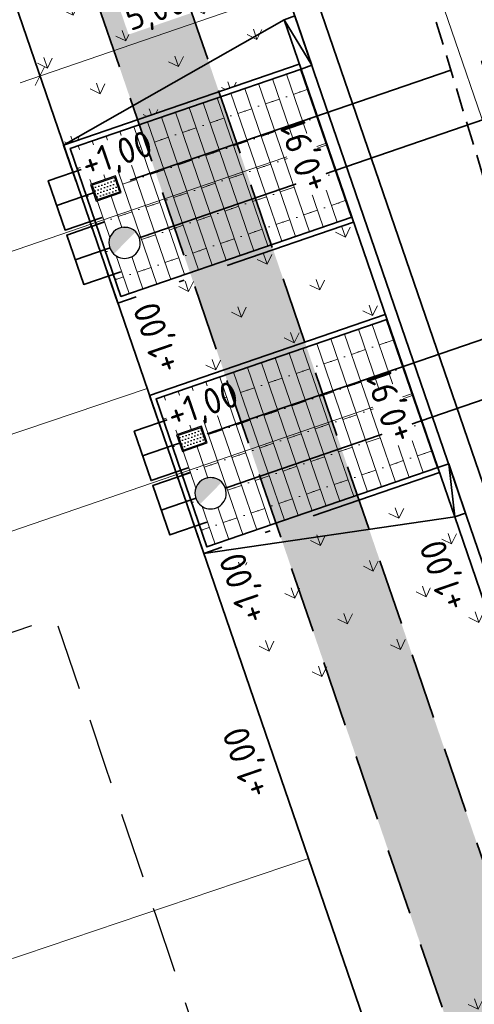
# Model space of a CAD drawing. Header units: metres. Extents: x 264779 to 275389, y 575281 to 580396.
# Tile 112 of 174: x 265365 to 265373, y 577017 to 577036. Entities that reach past the tile are written whole.
import ezdxf
from ezdxf.enums import TextEntityAlignment as Align

# ---------------------------------------------------------------- set-up
doc = ezdxf.new("R2018")
doc.units = ezdxf.units.M
doc.set_wipeout_variables(frame=1)
for name, pattern in [('AM-AS', [16, 10, -2, 2, -2]), ('B-WE-RI-HWA_HUISAANSLUITING_PVC_160-G', [20, 6.5, -1.5, 2.5, -1.5, 2.5, -1.5, 2.5, -1.5]), ('B-WE-RI-HWA_PVC_125-G', [10, 2.25, -1.083333, 2.25, -1.083333, 2.25, -1.083333]), ('B-WE-VH-KANTOPSLUITING_OPSLUITBAND_[AFMETINGEN1]-G', [10, 5.5, -0.875, 0, -0.875, 1, -0.875, 0, -0.875]), ('B-WE-VH-KANTOPSLUITING_TROTTOIRBAND_RWS_[AFMETINGEN1]-G', [10, 2.5, -1.5, 0, -1.5, 0, -1.5, 0, -1.5, 0, -1.5]), ('DASHED', [19.05, 12.7, -6.35])]:
    doc.linetypes.add(name, pattern=pattern)
for name, color, linetype, lineweight, true_color in [('N-BH-KG-GRENS_PERCEEL-G', 160, 'KG-PERCEEL', 18, 0x003fff), ('N-GV-GR-GRAS_BERMKRUIDENMENGSEL-A', 7, 'Continuous', 18, 0x00a500), ('N-OI-RI-DWA_ERFSCHEIDINGSPUT-S', 20, 'Continuous', 25, 0xff3f00), ('N-OI-RI-DWA_HUISAANSLUITING_PVC_160-G', 20, 'B-WE-RI-DWA_HUISAANSLUITING_PVC_160-G', 35, 0xff3f00), ('N-OI-RI-DWA_PVC_250-G', 20, 'B-WE-RI-DWA_PVC_250-G', 35, 0xff3f00), ('N-OI-RI-HWA_BETON_500-G', 150, 'B-WE-RI-HWA_PVC_125-G', 35, 0x007fff), ('N-OI-RI-HWA_HUISAANSLUITING_PVC_160-G', 150, 'B-WE-RI-HWA_HUISAANSLUITING_PVC_160-G', 35, 0x007fff), ('N-OI-RI-HWA_HULPSTUK-S', 150, 'Continuous', 25, 0x007fff), ('N-WE-RI-DWA_AFDEKKAP-G', 20, 'Continuous', 35, 0xff3f00), ('N-WE-RI-HWA_AFDEKKAP-G', 150, 'Continuous', 35, 0x007fff), ('N-WE-VH-VERHARDING_STRAATBAKSTEEN_DIKFORMAAT_HALF_PAARS-BRUIN-A', 7, 'Continuous', 18, 0x66332b)]:
    doc.layers.add(name, color=color, linetype=linetype, lineweight=lineweight, true_color=true_color)
for name, color, linetype, lineweight in [('N-CO-AM-AS-G', 10, 'AM-AS', 9), ('N-OI-RI-ALGEMEEN-B.O.B.-T25', 7, 'Continuous', 25), ('N-OI-RI-ALGEMEEN-INFORMATIE-T25', 7, 'Continuous', 25), ('N-OI-RI-ALGEMEEN-VERHANG-T25', 7, 'Continuous', 25), ('N-WE-GW-BERM-G', 90, 'Continuous', 35), ('N-WE-KL-TRACE-A', 7, 'Continuous', 25), ('N-WE-KL-TRACE-G', 7, 'DASHED', 35), ('N-WE-VH-GOOT_SBS-G', 40, 'Continuous', 35), ('N-WE-VH-KANTOPSLUITING_ELEMENT_VERLOOPBAND_110-220x250_190-220x160-G', 40, 'Continuous', 35), ('N-WE-VH-KANTOPSLUITING_INRITBAND_190-220x160-G', 60, 'B-WE-VH-KANTOPSLUITING_GAZONBAND_[AFMETINGEN1]-G', 35), ('N-WE-VH-KANTOPSLUITING_OPSLUITBAND_100x200-G', 60, 'B-WE-VH-KANTOPSLUITING_OPSLUITBAND_[AFMETINGEN1]-G', 35), ('N-WE-VH-KANTOPSLUITING_TROTTOIRBAND_RWS_110-220x250-G', 60, 'B-WE-VH-KANTOPSLUITING_TROTTOIRBAND_RWS_[AFMETINGEN1]-G', 35), ('N-WE-VH-VERHARDING_STRAATBAKSTEEN_DIKFORMAAT_HALF-G', 40, 'Continuous', 35), ('N-WE-VH-VERHARDING_STRAATBAKSTEEN_DIKFORMAAT_KEPER-G', 40, 'Continuous', 35), ('N-XX-AL-HOOGTELABEL-T25-M', 7, 'Continuous', 25), ('T-WE-GR-TOEKOMSTIG-G', 3, 'DASHED', 25), ('X-XX-AL-AANPIJLING-T25', 7, 'Continuous', 25)]:
    doc.layers.add(name, color=color, linetype=linetype, lineweight=lineweight)
doc.layers.add('X-XX-AL-HULPLAAG-G', color=6, linetype='Continuous', lineweight=18, plot=False)
doc.styles.add('NLCS-ISO', font='NLCS-ISO.ttf')
doc.styles.add('NLCS-ISO-ANNOTATIVE-T25', font='NLCS-ISO.ttf', dxfattribs={"height": 2.5})
doc.styles.add('NLCS-ISO-M1000-T25', font='NLCS-ISO.ttf', dxfattribs={"height": 2.5})
doc.styles.get("Standard").update_dxf_attribs({"font": 'arial.ttf'})
doc.linetypes.add('B-WE-RI-DWA_HUISAANSLUITING_PVC_160-G', pattern='A,2.5,-1,[160,NLCS.shx,S=0.25,R=0,X=0,Y=0],-1.5,[160,NLCS.shx,S=0.25,R=0,X=0,Y=0],-1.5,[160,NLCS.shx,S=0.25,R=0,X=0,Y=0],-1,2.5', length=10)
doc.linetypes.add('B-WE-RI-DWA_PVC_250-G', pattern='A,6,-5.5,["O   O   O",NLCS-ISO,S=0.5,R=0,X=-2.5,Y=-0.2],-3.5,5', length=20)
doc.linetypes.add('B-WE-VH-KANTOPSLUITING_GAZONBAND_[AFMETINGEN1]-G', pattern='A,4,-3,[160,NLCS.shx,S=0.25,R=0,X=0,Y=0],-3', length=10)
doc.linetypes.add('KG-PERCEEL', pattern='A,2.75,-1,["P",Standard,S=0.9,R=0,X=-0.5,Y=-0.45],-1,2.75,-1,[5,NLCS.shx,S=0.375,R=0,X=0,Y=0],-1', length=9.5)
doc.dimstyles.new('NLCS-ANNOTATIVE-T25-SCHRAP', dxfattribs={"dimtxt": 2.5, "dimasz": 1.4, "dimexe": 2, "dimexo": 2, "dimgap": 0.7, "dimtad": 1, "dimzin": 0, "dimtxsty": 'NLCS-ISO-ANNOTATIVE-T25', "dimblk": 'OBLIQUE', "dimcen": 2.5, "dimdle": 2, "dimclrd": 256, "dimclre": 256, "dimclrt": 256, "dimadec": 1, "dimazin": 0, "dimtfac": 1, "dimtofl": 0, "dimtmove": 1, "dimatfit": 0, "dimldrblk": 'OBLIQUE', "dimfxl": 2, "dimfxlon": 1, "dimtfillclr": 256, "dimtolj": 1, "dimtzin": 0, "dimlwd": 18, "dimlwe": 18, "dimarcsym": 0})

# ---------------------------------------------------------------- blocks, each defined once
blk = doc.blocks.new('_Oblique')
at = {"color": 0, "linetype": 'ByBlock', "lineweight": -2}
blk.add_line((-0.5, -0.5), (0.5, 0.5), dxfattribs=at)
blk = doc.blocks.new('*D120')
at = {"layer": 'Defpoints', "color": 0, "transparency": 16777216}
for p in [(265369.742, 577036.1), (265371.733, 577030.303), (265367.004, 577028.679)]:
    blk.add_point(p, dxfattribs=at)
at = {"layer": 'X-XX-AL-AANPIJLING-T25', "lineweight": 18, "transparency": 16777216}
for p, q in [((265369.872, 577035.722), (265369.612, 577036.479)), ((265364.634, 577034.346), (265370.12, 577036.23)), ((265365.143, 577034.098), (265364.883, 577034.855))]:
    blk.add_line(p, q, dxfattribs=at)
at = {"layer": 'X-XX-AL-AANPIJLING-T25', "lineweight": 18, "transparency": 16777216, "xscale": 0.28, "yscale": 0.28, "zscale": 0.28}
for p, rotation in [((265369.742, 577036.1), 18.95339913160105), ((265365.013, 577034.476), 198.9533991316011)]:
    blk.add_blockref('_Oblique', p, dxfattribs=dict(at, rotation=rotation))
at = {"layer": 'X-XX-AL-AANPIJLING-T25', "transparency": 16777216, "insert": (265367.234, 577035.705), "char_height": 0.5, "attachment_point": 5, "rotation": 18.9534, "style": 'NLCS-ISO-ANNOTATIVE-T25', "bg_fill": 3, "box_fill_scale": 1.1, "bg_fill_color": 256, "bg_fill_true_color": 13158600, "bg_fill_transparency": 0}
blk.add_mtext('\\A1;5,00', dxfattribs=at)
blk = doc.blocks.new('*D121')
at = {"layer": 'Defpoints', "color": 0, "transparency": 16777216}
for p in [(265374.944, 577037.887), (265372.8, 577027.195), (265380.832, 577020.74)]:
    blk.add_point(p, dxfattribs=at)
at = {"layer": 'X-XX-AL-AANPIJLING-T25', "lineweight": 18, "transparency": 16777216}
for p, q in [((265375.073, 577037.508), (265374.814, 577038.265)), ((265369.363, 577035.97), (265375.322, 577038.017)), ((265369.872, 577035.722), (265369.612, 577036.479))]:
    blk.add_line(p, q, dxfattribs=at)
at = {"layer": 'X-XX-AL-AANPIJLING-T25', "lineweight": 18, "transparency": 16777216, "xscale": 0.28, "yscale": 0.28, "zscale": 0.28}
for p, rotation in [((265374.944, 577037.887), 18.95339913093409), ((265369.742, 577036.1), 198.9533991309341)]:
    blk.add_blockref('_Oblique', p, dxfattribs=dict(at, rotation=rotation))
at = {"layer": 'X-XX-AL-AANPIJLING-T25', "transparency": 16777216, "insert": (265372.2, 577037.41), "char_height": 0.5, "attachment_point": 5, "rotation": 18.9534, "style": 'NLCS-ISO-ANNOTATIVE-T25', "bg_fill": 3, "box_fill_scale": 1.1, "bg_fill_color": 256, "bg_fill_true_color": 13158600, "bg_fill_transparency": 0}
blk.add_mtext('\\A1;5,50', dxfattribs=at)
blk = doc.blocks.new('*U156')
for p, q in [((-0.5, 0), (0, 0.11)), ((0, 0.11), (-0.5, 0.11)), ((-0.5, 0.11), (-0.5, 0)), ((0, 0), (0, 0.11)), ((-0.5, 0), (0, 0))]:
    blk.add_line(p, q)
blk = doc.blocks.new('*U159')
at = {"flags": 128}
blk.add_lwpolyline([(0, 0), (-46.507, 153.092)], dxfattribs=at)
at = {"layer": 'N-OI-RI-ALGEMEEN-B.O.B.-T25', "lineweight": 30, "ltscale": 0.5, "oblique": 30, "flags": 56}
for tag, p in [('+0,00', (-43.9, 142.777)), ('+0,01', (-0.708, 0.602))]:
    blk.add_attdef(tag, text='', height=2.5, rotation=106.89791, dxfattribs=at).set_placement(p, align=Align.BOTTOM_LEFT)
at = {"layer": 'N-OI-RI-ALGEMEEN-INFORMATIE-T25', "lineweight": 30, "ltscale": 0.5, "oblique": 30, "flags": 56}
blk.add_attdef('BETON%%C160', text='', height=2.5, rotation=106.89791, dxfattribs=at).set_placement((-18.089, 69.78), align=Align.BOTTOM_RIGHT)
at = {"layer": 'N-OI-RI-ALGEMEEN-VERHANG-T25', "lineweight": 30, "ltscale": 0.5, "oblique": 30, "flags": 56}
blk.add_attdef('1:1000', text='', height=2.5, rotation=106.89791, dxfattribs=at).set_placement((-17.069, 54.461), align=Align.BOTTOM_LEFT)
blk = doc.blocks.new('*U169')
at = {"layer": 'N-OI-RI-ALGEMEEN-B.O.B.-T25', "lineweight": 30, "ltscale": 0.5, "oblique": 30, "flags": 63}
for tag, p in [('+0,00', (-43.571, 128.428)), ('+0,01', (-0.381, 2.656))]:
    blk.add_attdef(tag, text='', height=2.5, rotation=108.95331, dxfattribs=at).set_placement(p, align=Align.TOP_LEFT)
at = {"layer": 'N-OI-RI-ALGEMEEN-INFORMATIE-T25', "lineweight": 30, "ltscale": 0.5, "oblique": 30}
blk.add_attdef('BETON%%C160', text='', height=2.5, rotation=108.95331, dxfattribs=at).set_placement((-24.878, 63.274), align=Align.TOP_RIGHT)
at = {"layer": 'N-OI-RI-ALGEMEEN-VERHANG-T25', "lineweight": 30, "ltscale": 0.5, "oblique": 30}
blk.add_attdef('1:1000', text='', height=2.5, rotation=108.95331, dxfattribs=at).set_placement((-17.436, 52.318), align=Align.TOP_LEFT)
blk = doc.blocks.new('*U174')
at = {"ltscale": 0.99999}
blk.add_wipeout([(-1.125, 0.75), (1.125, 0.75), (1.125, -0.75), (-1.125, -0.75)], dxfattribs=at)
h = blk.add_hatch(color=256, dxfattribs=at)
h.paths.add_polyline_path([(1.125, 0.75), (-1.125, 0.75), (-1.125, -0.75), (1.125, -0.75)])
h.paths.add_polyline_path([(1.025, 0.65), (1.025, -0.65), (-1.025, -0.65), (-1.025, 0.65)], flags=16)
h = blk.add_hatch(dxfattribs=at)
h.set_pattern_fill('DOTS', color=256, scale=0.175, style=0)
h.set_pattern_definition([(0, (-0.975, -0.6), (0.138906, 0.277813), [0, -0.277813])])
h.paths.add_polyline_path([(-1.025, -0.65), (1.025, -0.65), (1.025, 0.65), (-1.025, 0.65)])
at = {"ltscale": 0.99999, "flags": 128}
for points in [[(-1.125, -0.75), (1.125, -0.75), (1.125, 0.75), (-1.125, 0.75)], [(-1.025, -0.65), (1.025, -0.65), (1.025, 0.65), (-1.025, 0.65)], [(-1.025, -0.65), (1.025, -0.65), (1.025, 0.65), (-1.025, 0.65)]]:
    blk.add_lwpolyline(points, close=True, dxfattribs=at)
blk = doc.blocks.new('N-SRI-PUT_VWA_KUNSTSTOF-SO')
at = {"ltscale": 0.99999}
blk.add_wipeout([(0, 1.5), (-0.586, 1.381), (-1.164, 0.946), (-1.449, 0.386), (-1.491, -0.164), (-1.403, -0.53), (-1.188, -0.915), (-0.842, -1.242), (-0.334, -1.462), (0.519, -1.407), (0.984, -1.132), (1.38, -0.588), (1.5, 0), (1.294, 0.759), (1.07, 1.051), (0.732, 1.309), (0.399, 1.446)], dxfattribs=at)
h = blk.add_hatch(color=256, dxfattribs=at)
edge = h.paths.add_edge_path()
edge.add_line((1.043, 1.078), (-1.063, -1.058))
edge.add_arc((0, 0), 1.5, 224.85367, 405.95863)
at = {"ltscale": 0.99999, "flags": 128}
blk.add_lwpolyline([(1.5, 0, 1), (-1.5, 0, 1), (1.5, 0)], format="xyb", close=True, dxfattribs=at)

msp = doc.modelspace()

# ---------------------------------------------------------------- hatches: boundary and pattern name
at = {"layer": 'N-GV-GR-GRAS_BERMKRUIDENMENGSEL-A'}
h = msp.add_hatch(dxfattribs=at)
h.set_pattern_fill('AGR-KRUIDEN', color=256, scale=0.5625, pattern_type=2)
h.set_pattern_definition([(109.0885258, (229946.4539, 679547.0011), (-1.011904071, 0.491604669), [0.2109375, -1.380052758]), (64.0885258, (229946.4539, 679547.0011), (-1.011904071, 0.491604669), [0.2109375, -0.9140625]), (154.0885258, (229946.4539, 679547.0011), (-0.491604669, -1.011904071), [0.2109375, -0.9140625])])
h.paths.add_polyline_path([(265366.992, 577043.429), (265372.61, 577045.358), (265374.53, 577039.767), (265378.105, 577040.995), (265373.991, 577052.977), (265373.974, 577052.971), (265360.25, 577048.346), (265365.468, 577033.152), (265369.988, 577034.705)])
h = msp.add_hatch(dxfattribs=at)
h.set_pattern_fill('AGR-KRUIDEN', color=256, scale=0.5625, pattern_type=2)
h.set_pattern_definition([(109.08852576, (51183.01104, 115475.64884), (-1.011904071, 0.4916046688), [0.2109375, -1.3800527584]), (64.08852576, (51183.011, 115475.6488), (-1.0119040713, 0.491604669), [0.2109375, -0.9140625]), (154.08852576, (51183.011, 115475.6488), (-0.491604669, -1.0119040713), [0.2109375, -0.9140625])])
h.paths.add_polyline_path([(265372.676, 577026.879), (265368.155, 577025.326), (265369.13, 577022.489), (265373.65, 577024.041)])
h = msp.add_hatch(dxfattribs=at)
h.set_pattern_fill('AGR-KRUIDEN', color=256, scale=0.5625, pattern_type=2)
h.set_pattern_definition([(109.08852576, (51189.67745, 115456.2369), (-1.011904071, 0.4916046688), [0.2109375, -1.3800527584]), (64.08852576, (51189.6775, 115456.2369), (-1.0119040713, 0.491604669), [0.2109375, -0.9140625]), (154.08852576, (51189.6775, 115456.2369), (-0.491604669, -1.0119040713), [0.2109375, -0.9140625])])
h.paths.add_polyline_path([(265371.16, 577016.578), (265372.134, 577013.74), (265376.655, 577015.293), (265376.363, 577016.144), (265375.68, 577018.13)])
at = {"layer": 'N-WE-KL-TRACE-A'}
h = msp.add_hatch(dxfattribs=at)
h.set_pattern_fill('DOTS', color=256, scale=0.5, angle=-0.069)
h.set_pattern_definition([(19.019479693, (53607.36198, 115305.85214), (0.02330677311, 0.175950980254), [0, -0.15875])])
h.paths.add_polyline_path([(265327.755, 576975.274), (265328.284, 576973.732), (265330.649, 576974.544), (265330.811, 576974.071), (265328.447, 576973.259), (265331.026, 576965.75), (265333.39, 576966.562), (265333.553, 576966.089), (265330.715, 576965.115), (265327.282, 576975.112), (265302.25, 576966.515), (265296.331, 576983.937), (265248.543, 576967.444), (265253.844, 576952.084), (265253.371, 576951.921), (265248.07, 576967.281), (265234.364, 576962.551), (265234.2, 576963.023), (265259.96, 576971.913), (265257.072, 576980.279), (265257.545, 576980.442), (265260.432, 576972.076), (265286.9, 576981.211), (265284.013, 576989.577), (265284.486, 576989.74), (265287.373, 576981.374), (265296.17, 576984.41), (265285.353, 577016.246), (265286.915, 577016.777), (265303.28, 576968.613), (265380.151, 576995.012), (265363.785, 577042.669), (265365.346, 577043.205), (265374.891, 577015.41), (265455.352, 577043.041), (265455.888, 577041.481), (265375.427, 577013.849), (265382.777, 576992.446), (265464.49, 577020.508), (265464.652, 577020.035), (265462.288, 577019.223), (265464.867, 577011.713), (265467.231, 577012.525), (265467.393, 577012.052), (265464.556, 577011.078), (265461.815, 577019.06), (265382.94, 576991.973), (265393.03, 576962.587), (265427.338, 576974.369), (265424.627, 576982.267), (265426.188, 576982.803), (265428.899, 576974.905), (265473.51, 576990.225), (265474.05, 576988.666), (265393.566, 576961.027), (265400.927, 576939.596), (265399.367, 576939.06), (265392.005, 576960.491), (265390.587, 576960.004), (265390.051, 576961.564), (265391.47, 576962.051), (265380.687, 576993.452), (265356.28, 576985.07), (265359.713, 576975.073), (265356.876, 576974.099), (265356.713, 576974.571), (265359.078, 576975.383), (265356.499, 576982.893), (265354.134, 576982.081), (265353.972, 576982.554), (265356.336, 576983.366), (265355.807, 576984.907)])

# ---------------------------------------------------------------- linework, layer by layer
at = {"layer": 'N-BH-KG-GRENS_PERCEEL-G'}
for points in [[(265342.023, 577009.98), (265338.997, 577019.011), (265367.069, 577028.49), (265370.162, 577019.481)], [(265373.256, 577010.472), (265370.162, 577019.481), (265342.023, 577009.98), (265345.049, 577000.948)]]:
    msp.add_lwpolyline(points, close=True, dxfattribs=at)
at = {"layer": 'N-CO-AM-AS-G'}
msp.add_lwpolyline([(265405.343, 576940.901), (265370.035, 577043.713)], dxfattribs=at)
at = {"layer": 'N-OI-RI-DWA_HUISAANSLUITING_PVC_160-G', "flags": 128}
msp.add_lwpolyline([(265367.341, 577026.157), (265368.138, 577026.43)], dxfattribs=at)
at = {"layer": 'N-OI-RI-HWA_HUISAANSLUITING_PVC_160-G', "flags": 128}
msp.add_lwpolyline([(265367.781, 577027.471), (265366.984, 577027.197)], dxfattribs=at)
at = {"layer": 'N-WE-GW-BERM-G', "flags": 128}
for points in [[(265360.25, 577048.347), (265378.57, 576994.998), (265353.133, 576986.262)], [(265372.968, 577026.027), (265368.155, 577025.326)]]:
    msp.add_lwpolyline(points, dxfattribs=at)
at = {"layer": 'N-WE-KL-TRACE-G', "ltscale": 0.1}
msp.add_lwpolyline([(265303.28, 576968.613), (265380.151, 576995.012), (265363.785, 577042.669), (265365.346, 577043.205), (265374.891, 577015.41), (265455.352, 577043.041)], dxfattribs=at)
at = {"layer": 'N-WE-RI-DWA_AFDEKKAP-G', "flags": 128}
msp.add_lwpolyline([(265367.888, 577026.873), (265367.179, 577026.63), (265367.504, 577025.684), (265368.213, 577025.927)], dxfattribs=at)
at = {"layer": 'N-WE-RI-HWA_AFDEKKAP-G', "flags": 128}
msp.add_lwpolyline([(265367.531, 577027.914), (265366.822, 577027.67), (265367.146, 577026.724), (265367.856, 577026.968)], dxfattribs=at)
at = {"layer": 'N-WE-VH-GOOT_SBS-G', "flags": 128}
msp.add_lwpolyline([(265451.797, 577028.075), (265448.711, 577037.06), (265388.654, 577016.436, -0.414214), (265380.395, 577020.472), (265372.163, 577044.444), (265367.907, 577042.982), (265383.61, 576997.257, -0.414214), (265379.573, 576988.999), (265354.693, 576980.454), (265354.531, 576980.927), (265379.411, 576989.471, 0.414214), (265383.137, 576997.095), (265367.272, 577043.292), (265372.474, 577045.079), (265380.868, 577020.634, 0.414214), (265388.492, 577016.908), (265449.022, 577037.696), (265452.27, 577028.238)], format="xyb", close=True, dxfattribs=at)
at = {"layer": 'N-WE-VH-KANTOPSLUITING_TROTTOIRBAND_RWS_110-220x250-G', "ltscale": 0.99999, "flags": 128}
msp.add_lwpolyline([(265372.968, 577026.027), (265376.362, 577016.144)], dxfattribs=at)
at = {"layer": 'N-WE-VH-VERHARDING_STRAATBAKSTEEN_DIKFORMAAT_KEPER-G', "flags": 128}
msp.add_lwpolyline([(265367.907, 577042.982), (265383.61, 576997.257, -0.414214), (265379.573, 576988.999), (265354.693, 576980.454), (265356.155, 576976.198), (265381.035, 576984.743, -0.414214), (265389.294, 576980.706), (265403.405, 576939.617), (265407.661, 576941.079), (265401.02, 576960.415, -0.414214), (265405.057, 576968.674), (265465.114, 576989.298), (265459.755, 577004.904, -0.414214), (265463.791, 577013.162), (265466.672, 577014.152), (265465.211, 577018.408), (265462.329, 577017.418, -0.414214), (265454.071, 577021.455), (265448.711, 577037.06), (265388.654, 577016.436, -0.414214), (265380.395, 577020.472), (265372.163, 577044.444)], format="xyb", close=True, dxfattribs=at)
at = {"layer": 'T-WE-GR-TOEKOMSTIG-G', "ltscale": 0.1, "flags": 128}
msp.add_lwpolyline([(265369.099, 577012.869), (265363.822, 577011.087), (265358.545, 577009.305), (265356.673, 577014.847), (265355.714, 577017.69), (265354.754, 577020.532), (265365.308, 577024.096), (265366.268, 577021.253), (265367.228, 577018.411)], close=True, dxfattribs=at)
at = {"layer": 'X-XX-AL-HULPLAAG-G'}
msp.add_lwpolyline([(265403.215, 576940.17), (265366.558, 577046.911)], dxfattribs=at)
at = {"layer": 'X-XX-AL-HULPLAAG-G', "flags": 128}
msp.add_lwpolyline([(265357.589, 577023.389), (265372.156, 577028.392)], dxfattribs=at)

# ---------------------------------------------------------------- block references
at = {"layer": 'N-WE-VH-KANTOPSLUITING_ELEMENT_VERLOOPBAND_110-220x250_190-220x160-G', "xscale": -2, "yscale": 2, "zscale": 2, "rotation": 108.9533991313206}
msp.add_blockref('*U156', (265373.177, 577026.099), dxfattribs=at)

# ---------------------------------------------------------------- next in the draw order: dimensions: what is measured, and where the dimension line sits
at = {"layer": 'X-XX-AL-AANPIJLING-T25'}
dim = msp.add_aligned_dim(p1=(265367.004, 577028.679), p2=(265371.733, 577030.303), distance=6.13, dimstyle='NLCS-ANNOTATIVE-T25-SCHRAP', override={"dimtfill": 1}, dxfattribs=at)
dim.commit()
dim.dimension.update_dxf_attribs({"geometry": '*D120', "text_midpoint": (265367.234, 577035.705)})

# ---------------------------------------------------------------- next in the draw order: hatches: boundary and pattern name
at = {"layer": 'N-GV-GR-GRAS_BERMKRUIDENMENGSEL-A'}
h = msp.add_hatch(dxfattribs=at)
h.set_pattern_fill('AGR-KRUIDEN', color=256, scale=0.5625, pattern_type=2)
h.set_pattern_definition([(109.0885258, (229467.23275, 679402.88226), (-1.011904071, 0.491604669), [0.2109375, -1.380052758]), (64.0885258, (229467.2328, 679402.8823), (-1.011904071, 0.491604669), [0.2109375, -0.9140625]), (154.0885258, (229467.2328, 679402.8823), (-0.491604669, -1.011904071), [0.2109375, -0.9140625])])
h.paths.add_polyline_path([(265371.028, 577031.678), (265366.507, 577030.126), (265367.116, 577028.353), (265371.637, 577029.905)])
at = {"layer": 'N-WE-VH-VERHARDING_STRAATBAKSTEEN_DIKFORMAAT_HALF_PAARS-BRUIN-A'}
h = msp.add_hatch(dxfattribs=at)
h.set_pattern_fill('AVH-SBS_DIKFORMAAT_HALFST', color=256, scale=28.125, angle=89.8649, pattern_type=2)
h.set_pattern_definition([(108.95339913, (475575.97553, 1039386.30611), (-0.26600148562, -0.0913497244), []), (198.95339913, (475575.6101, 1039387.3701), (0.3653988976, -1.0640059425), [0.28125, -0.28125]), (198.95339913, (475575.5268, 1039386.7468), (0.3653988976, -1.0640059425), [0.28125, -0.28125]), (108.95339913, (475575.65983, 1039386.79244), (-0.53200297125, -0.1826994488), [0, -0.5625, 0, 0, 0]), (108.95339913, (475575.39383, 1039386.7011), (-0.53200297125, -0.1826994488), [0, -0.5625, 0, 0, 0])])
h.paths.add_polyline_path([(265366.569, 577030.253), (265370.995, 577031.773), (265370.021, 577034.61), (265365.595, 577033.09)])
h = msp.add_hatch(dxfattribs=at)
h.set_pattern_fill('AVH-SBS_DIKFORMAAT_HALFST', color=256, scale=28.125, angle=89.8649, pattern_type=2)
h.set_pattern_definition([(108.95339913, (475577.62394, 1039381.50636), (-0.26600148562, -0.0913497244), []), (198.95339913, (475577.2585, 1039382.5704), (0.3653988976, -1.0640059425), [0.28125, -0.28125]), (198.95339913, (475577.1752, 1039381.947), (0.3653988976, -1.0640059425), [0.28125, -0.28125]), (108.95339913, (475577.30824, 1039381.9927), (-0.53200297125, -0.1826994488), [0, -0.5625, 0, 0, 0]), (108.95339913, (475577.04224, 1039381.90134), (-0.53200297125, -0.1826994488), [0, -0.5625, 0, 0, 0])])
h.paths.add_polyline_path([(265368.217, 577025.453), (265372.644, 577026.973), (265371.669, 577029.811), (265367.243, 577028.29)])

# ---------------------------------------------------------------- next in the draw order: linework, layer by layer
at = {"layer": 'N-BH-KG-GRENS_PERCEEL-G'}
msp.add_lwpolyline([(265367.069, 577028.49), (265359.275, 577051.184), (265331.369, 577041.781), (265338.997, 577019.011)], close=True, dxfattribs=at)
at = {"layer": 'N-OI-RI-DWA_HUISAANSLUITING_PVC_160-G', "flags": 128}
for points in [[(265366.788, 577031.332), (265374.56, 577034.001)], [(265365.693, 577030.956), (265366.49, 577031.23)], [(265368.436, 577026.533), (265376.208, 577029.202)]]:
    msp.add_lwpolyline(points, dxfattribs=at)
at = {"layer": 'N-OI-RI-HWA_HUISAANSLUITING_PVC_160-G', "flags": 128}
for points in [[(265372.894, 577034.592), (265366.43, 577032.373)], [(265366.132, 577032.27), (265365.336, 577031.997)], [(265374.37, 577029.734), (265368.079, 577027.573)]]:
    msp.add_lwpolyline(points, dxfattribs=at)
at = {"layer": 'N-WE-GW-BERM-G', "flags": 128}
msp.add_lwpolyline([(265365.468, 577033.152), (265369.696, 577035.556)], dxfattribs=at)
at = {"layer": 'N-WE-RI-DWA_AFDEKKAP-G', "flags": 128}
msp.add_lwpolyline([(265366.24, 577031.673), (265365.53, 577031.429), (265365.855, 577030.484), (265366.565, 577030.727)], dxfattribs=at)
at = {"layer": 'N-WE-RI-HWA_AFDEKKAP-G', "flags": 128}
msp.add_lwpolyline([(265365.883, 577032.713), (265365.173, 577032.47), (265365.498, 577031.524), (265366.207, 577031.768)], dxfattribs=at)
at = {"layer": 'N-WE-VH-KANTOPSLUITING_INRITBAND_190-220x160-G', "flags": 128}
msp.add_lwpolyline([(265370.021, 577034.61), (265372.644, 577026.973)], dxfattribs=at)
at = {"layer": 'N-WE-VH-KANTOPSLUITING_OPSLUITBAND_100x200-G', "flags": 128}
for points in [[(265369.988, 577034.705), (265365.468, 577033.152), (265366.507, 577030.126), (265371.028, 577031.678)], [(265371.637, 577029.905), (265367.116, 577028.353), (265368.155, 577025.326), (265372.676, 577026.879)]]:
    msp.add_lwpolyline(points, dxfattribs=at)
at = {"layer": 'N-WE-VH-VERHARDING_STRAATBAKSTEEN_DIKFORMAAT_HALF-G', "flags": 128}
for points in [[(265370.995, 577031.773), (265366.569, 577030.253), (265365.595, 577033.09), (265370.021, 577034.61)], [(265372.644, 577026.973), (265368.217, 577025.453), (265367.243, 577028.29), (265371.669, 577029.811)]]:
    msp.add_lwpolyline(points, dxfattribs=at)
at = {"layer": 'X-XX-AL-HULPLAAG-G', "flags": 128}
msp.add_lwpolyline([(265355.965, 577028.197), (265370.508, 577033.192)], dxfattribs=at)

# ---------------------------------------------------------------- next in the draw order: block references
at = {"layer": 'N-OI-RI-DWA_PVC_250-G'}
ref = msp.add_blockref('*U169', (265381.556, 577013.628), dxfattribs=dict(at, xscale=0.2, yscale=0.2, zscale=0.2))
lines = msp.add_mtext('PVC %%C250', dxfattribs={"layer": 'N-OI-RI-ALGEMEEN-INFORMATIE-T25', "ltscale": 0.5, "insert": (265376.581, 577026.283), "char_height": 2.5, "attachment_point": 1, "rotation": 108.9533, "bg_fill": 3, "box_fill_scale": 1.1, "bg_fill_color": 256, "bg_fill_transparency": 0})
ref.add_attrib('BETON%%C160', '', (265376.581, 577026.283)).embed_mtext(lines)
at = {"layer": 'N-OI-RI-HWA_BETON_500-G'}
ref = msp.add_blockref('*U159', (265379.915, 577011.478), dxfattribs=dict(at, xscale=0.2, yscale=0.2, zscale=0.2))
lines = msp.add_mtext('BETON %%C500', dxfattribs={"layer": 'N-OI-RI-ALGEMEEN-INFORMATIE-T25', "ltscale": 0.5, "insert": (265376.298, 577025.435), "char_height": 2.5, "attachment_point": 1, "rotation": 106.8979, "bg_fill": 3, "box_fill_scale": 1.1, "bg_fill_color": 256, "bg_fill_transparency": 0})
ref.add_attrib('BETON%%C160', '', (265376.298, 577025.435)).embed_mtext(lines)
at = {"layer": 'N-WE-VH-KANTOPSLUITING_ELEMENT_VERLOOPBAND_110-220x250_190-220x160-G', "xscale": 2, "yscale": 2, "zscale": 2, "rotation": 108.9533991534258}
msp.add_blockref('*U156', (265369.904, 577035.628), dxfattribs=at)

# ---------------------------------------------------------------- next in the draw order: block references
at = {"layer": 'N-OI-RI-DWA_ERFSCHEIDINGSPUT-S', "xscale": 0.2, "yscale": 0.2, "zscale": 0.2, "rotation": 179.8648733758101}
for p in [(265366.639, 577031.281), (265368.287, 577026.481)]:
    msp.add_blockref('N-SRI-PUT_VWA_KUNSTSTOF-SO', p, dxfattribs=at)
at = {"layer": 'N-OI-RI-HWA_HULPSTUK-S', "xscale": 0.2250000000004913, "yscale": 0.2250000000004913, "zscale": 0.2250000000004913, "rotation": 198.9533991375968}
for p in [(265366.281, 577032.322), (265367.93, 577027.522)]:
    msp.add_blockref('*U174', p, dxfattribs=at)

# ---------------------------------------------------------------- next in the draw order: texts
at = {"layer": 'N-XX-AL-HOOGTELABEL-T25-M', "char_height": 0.5, "width": 1.04288, "attachment_point": 1, "rotation": 108.9534, "style": 'NLCS-ISO-M1000-T25', "bg_fill": 3, "box_fill_scale": 1.1, "bg_fill_color": 256, "bg_fill_transparency": 0}
for insert in [(265367.235, 577028.722), (265368.883, 577023.922)]:
    msp.add_mtext('+1,00', dxfattribs=dict(at, insert=insert))

# ---------------------------------------------------------------- next in the draw order: dimensions: what is measured, and where the dimension line sits
at = {"layer": 'X-XX-AL-AANPIJLING-T25'}
dim = msp.add_linear_dim(base=(265374.944, 577037.887), p1=(265372.8, 577027.195), p2=(265380.832, 577020.74), angle=198.9534, dimstyle='NLCS-ANNOTATIVE-T25-SCHRAP', override={"dimtfill": 1}, dxfattribs=at)
dim.commit()
dim.dimension.update_dxf_attribs({"geometry": '*D121', "text_midpoint": (265372.2, 577037.41)})

# ---------------------------------------------------------------- next in the draw order: texts
at = {"layer": 'N-XX-AL-HOOGTELABEL-T25-M', "char_height": 0.5, "width": 1.04288, "attachment_point": 1, "style": 'NLCS-ISO-M1000-T25', "bg_fill": 3, "box_fill_scale": 1.1, "bg_fill_color": 256, "bg_fill_transparency": 0}
for s, insert, rotation in [('+0,91', (265370.058, 577032.192), 108.9534), ('+1,00', (265365.752, 577033.002), 18.9534), ('+0,91', (265371.707, 577027.392), 108.9534), ('+1,00', (265367.4, 577028.202), 18.9534), ('+1,00', (265372.726, 577024.167), 108.9534), ('+1,00', (265368.948, 577020.583), 108.9534)]:
    msp.add_mtext(s, dxfattribs=dict(at, insert=insert, rotation=rotation))

doc.saveas('drawing.dxf')
